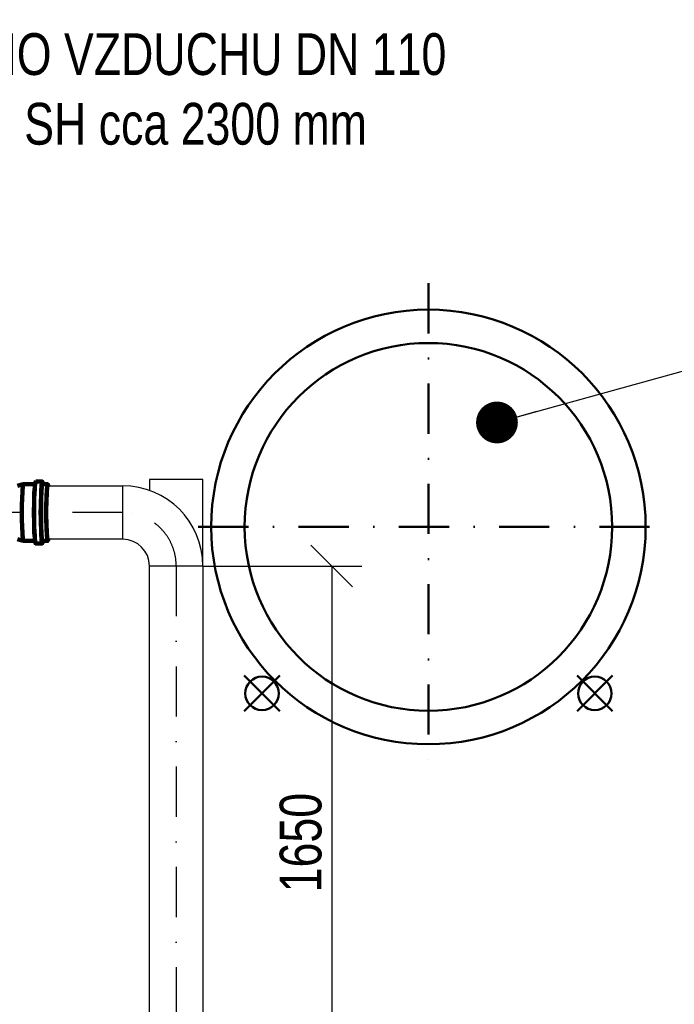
# Model space of a CAD drawing. Header units: millimetres. Extents: x -41968 to 54113, y -9946 to 101810.
# Tile 171 of 174: x -4694 to -2735, y 90757 to 93702. Entities that reach past the tile are written whole.
import ezdxf

# ---------------------------------------------------------------- set-up
doc = ezdxf.new("R2010")
doc.units = ezdxf.units.MM
doc.linetypes.add('DASHDOT', pattern=[1, 0.5, -0.25, 0, -0.25])
for name, color, linetype, lineweight in [('P', 250, 'Continuous', 100), ('UT-kotle', 1, 'Continuous', 50), ('UT-stoupacky', 2, 'Continuous', 50), ('UT-texty_stredni', 7, 'Continuous', 25)]:
    doc.layers.add(name, color=color, linetype=linetype, lineweight=lineweight)
doc.layers.add('UT-komin', color=2, linetype='Continuous')
doc.layers.add('UT-koty', color=7, linetype='Continuous')
doc.styles.get("Standard").update_dxf_attribs({"font": 'ic-simplex.shx', "width": 0.8})
doc.dimstyles.new('CADKON', dxfattribs={"dimscale": 50, "dimtxt": 2.5, "dimasz": 2.5, "dimexe": 1.8, "dimexo": 0, "dimgap": 0.6, "dimtad": 1, "dimrnd": 10, "dimtxsty": 'Standard', "dimblk1": 'OBLIQUE', "dimblk2": 'OBLIQUE', "dimsah": 1, "dimcen": 2.5, "dimadec": 1, "dimazin": 2, "dimtfac": 1, "dimtdec": 4, "dimtix": 1, "dimtmove": 2, "dimatfit": 3, "dimldrblk": 'OPEN30', "dimfxl": 5, "dimtfill": 1, "dimtolj": 1, "dimarcsym": 0})

# ---------------------------------------------------------------- blocks, each defined once
blk = doc.blocks.new('_OBLIQUE')
at = {"color": 0, "linetype": 'ByBlock'}
blk.add_line((-0.5, -0.5), (0.5, 0.5), dxfattribs=at)
blk = doc.blocks.new('*D36923')
at = {"layer": 'Defpoints', "color": 0}
for p in [(-4145.4, 92068), (-4145.4, 90413.3), (-3759.8, 90413.3)]:
    blk.add_point(p, dxfattribs=at)
at = {"layer": 'UT-koty', "color": 0, "lineweight": -2, "ltscale": 10}
for p, q in [((-4145.4, 92068), (-3669.8, 92068)), ((-3759.8, 92068), (-3759.8, 90413.3)), ((-4145.4, 90413.3), (-3669.8, 90413.3))]:
    blk.add_line(p, q, dxfattribs=at)
at = {"layer": 'UT-koty', "color": 0, "lineweight": -2, "xscale": 125, "yscale": 125, "zscale": 125}
for p, rotation in [((-3759.8, 92068), 90), ((-3759.8, 90413.3), 270)]:
    blk.add_blockref('_OBLIQUE', p, dxfattribs=dict(at, rotation=rotation))
at = {"layer": 'UT-koty', "color": 0, "ltscale": 10, "insert": (-3852.3, 91240.7), "char_height": 125, "attachment_point": 5, "rotation": 90, "bg_fill": 3, "box_fill_scale": 1.1, "bg_fill_color": 256, "bg_fill_true_color": 13158600, "bg_fill_transparency": 0}
blk.add_mtext('\\A1;1650', dxfattribs=at)
blk = doc.blocks.new('_Open30')
at = {"color": 0, "lineweight": -2}
for p, q in [((-1, 0.268), (0, 0)), ((0, 0), (-1, -0.268)), ((0, 0), (-1, 0))]:
    blk.add_line(p, q, dxfattribs=at)
blk = doc.blocks.new('*U36925')
at = {"color": 0, "linetype": 'ByBlock', "lineweight": -2, "ltscale": 10}
for p, q in [((0, 75), (0, -75)), ((-75, 0), (75, 0))]:
    blk.add_line(p, q, dxfattribs=at)
blk.add_circle((0, 0), 50, dxfattribs=at)

msp = doc.modelspace()

# ---------------------------------------------------------------- linework, layer by layer
at = {"layer": 'P', "color": 2, "linetype": 'Continuous'}
for points in [[(-4682.828, 92312.728), (-4699.886, 92308.022)], [(-4682.828, 92312.728), (-4682.828, 92312.728), (-4682.828, 92312.14), (-4683.416, 92310.963), (-4684.004, 92309.787), (-4684.004, 92308.022), (-4684.592, 92306.258), (-4684.592, 92303.905), (-4684.592, 92300.964), (-4685.18, 92298.023), (-4685.18, 92294.493), (-4685.769, 92290.964), (-4685.769, 92286.846), (-4685.769, 92282.141), (-4686.357, 92278.023), (-4686.357, 92262.729), (-4686.945, 92256.847), (-4686.945, 92250.965), (-4687.533, 92245.671), (-4687.533, 92228.024)], [(-4682.828, 92312.728), (-4682.828, 92312.728)], [(-4648.122, 92312.728), (-4682.828, 92312.728)], [(-4651.064, 92228.024), (-4651.064, 92239.789), (-4650.475, 92246.259), (-4650.475, 92268.611), (-4649.887, 92274.494), (-4649.887, 92279.199), (-4649.887, 92289.199), (-4649.299, 92293.317), (-4649.299, 92297.434), (-4648.711, 92300.964), (-4648.122, 92305.081), (-4648.122, 92307.434), (-4648.122, 92309.787), (-4648.122, 92312.728), (-4647.534, 92313.905), (-4646.946, 92315.669), (-4646.946, 92317.434)], [(-4646.946, 92312.728), (-4647.534, 92310.375), (-4648.122, 92307.434), (-4648.122, 92304.493), (-4648.122, 92300.964), (-4648.122, 92297.434), (-4648.711, 92293.905), (-4649.299, 92289.787), (-4649.299, 92280.964), (-4649.887, 92275.67), (-4649.887, 92265.67), (-4649.887, 92260.376), (-4649.887, 92249.2), (-4650.475, 92243.906), (-4650.475, 92228.024)], [(-4646.946, 92317.434), (-4646.946, 92318.61), (-4646.946, 92319.199), (-4646.358, 92319.787), (-4645.77, 92320.375)], [(-4646.358, 92318.61), (-4646.946, 92318.022)], [(-4646.946, 92318.022), (-4646.946, 92316.846), (-4646.946, 92315.081), (-4646.946, 92312.728)], [(-4645.181, 92320.375), (-4645.77, 92319.787), (-4646.358, 92318.61)], [(-4645.77, 92320.375), (-4645.181, 92320.375)], [(-4626.358, 92320.375), (-4645.181, 92320.375)], [(-4626.358, 92320.375), (-4626.358, 92319.787), (-4626.946, 92318.61), (-4626.946, 92318.022), (-4627.535, 92316.846), (-4627.535, 92315.081), (-4628.123, 92312.728), (-4628.123, 92310.375), (-4628.711, 92307.434), (-4628.711, 92304.493), (-4628.711, 92300.964), (-4629.299, 92297.434), (-4629.299, 92293.317), (-4629.888, 92289.787), (-4629.888, 92285.082), (-4629.888, 92270.376), (-4630.476, 92265.67), (-4630.476, 92238.612), (-4631.064, 92233.318), (-4631.064, 92228.024)], [(-4628.123, 92306.846), (-4628.123, 92303.905), (-4628.711, 92300.375), (-4628.711, 92297.434), (-4628.711, 92293.317), (-4629.299, 92289.199), (-4629.299, 92280.376), (-4629.888, 92275.082), (-4629.888, 92270.376), (-4629.888, 92265.082), (-4629.888, 92238.612), (-4630.476, 92233.318), (-4630.476, 92228.024)], [(-4625.77, 92312.728), (-4625.77, 92312.728), (-4625.77, 92312.14), (-4626.358, 92310.963), (-4626.946, 92309.787), (-4626.946, 92308.022), (-4626.946, 92306.258), (-4627.535, 92303.905), (-4627.535, 92300.964), (-4628.123, 92298.023), (-4628.123, 92294.493), (-4628.711, 92290.964), (-4628.711, 92286.846), (-4628.711, 92282.141), (-4629.299, 92278.023), (-4629.299, 92267.435), (-4629.888, 92262.729), (-4629.888, 92250.965), (-4629.888, 92245.671), (-4629.888, 92228.024)], [(-4626.946, 92317.434), (-4626.946, 92316.257), (-4626.946, 92314.493), (-4627.535, 92312.728), (-4627.535, 92309.787), (-4628.123, 92306.846)], [(-4625.77, 92319.199), (-4626.358, 92318.61), (-4626.946, 92317.434)], [(-4626.358, 92320.375), (-4625.77, 92320.375), (-4625.77, 92319.787), (-4625.182, 92319.199), (-4625.182, 92318.61), (-4624.594, 92318.022), (-4624.005, 92317.434), (-4624.005, 92315.669), (-4624.005, 92313.905), (-4624.005, 92312.728)], [(-4624.594, 92317.434), (-4625.182, 92318.61), (-4625.182, 92319.199), (-4625.77, 92319.787), (-4625.77, 92319.787), (-4625.77, 92319.199)], [(-4609.888, 92312.728), (-4625.77, 92312.728)], [(-4624.005, 92312.728), (-4624.005, 92314.493), (-4624.005, 92316.257), (-4624.594, 92317.434)], [(-4609.888, 92312.728), (-4609.888, 92312.728), (-4610.476, 92312.14), (-4610.476, 92310.963), (-4611.064, 92309.787), (-4611.064, 92308.022), (-4611.653, 92306.258), (-4611.653, 92303.905), (-4611.653, 92300.964), (-4612.241, 92298.023), (-4612.241, 92294.493), (-4612.829, 92290.964), (-4612.829, 92286.846), (-4613.417, 92282.141), (-4613.417, 92278.023), (-4613.417, 92262.729), (-4614.006, 92256.847), (-4614.006, 92228.024)], [(-4609.888, 92308.022), (-4610.476, 92308.022), (-4610.476, 92307.434), (-4610.476, 92306.258), (-4611.064, 92305.081), (-4611.653, 92302.728), (-4611.653, 92300.375), (-4611.653, 92297.434), (-4612.241, 92294.493), (-4612.241, 92290.964), (-4612.829, 92286.846), (-4612.829, 92278.023), (-4613.417, 92273.317), (-4613.417, 92268.023), (-4613.417, 92251.553), (-4614.006, 92246.259), (-4614.006, 92228.024)], [(-4608.712, 92308.022), (-4608.712, 92309.787), (-4608.712, 92310.963), (-4609.3, 92312.14), (-4609.888, 92312.728), (-4609.888, 92312.728)], [(-4609.3, 92308.022), (-4609.888, 92308.022)], [(-4682.828, 92143.32), (-4682.828, 92143.32), (-4682.828, 92143.908), (-4683.416, 92144.497), (-4684.004, 92146.261), (-4684.004, 92147.438), (-4684.592, 92149.202), (-4684.592, 92152.143), (-4684.592, 92155.085), (-4685.18, 92158.026), (-4685.18, 92161.555), (-4685.769, 92165.084), (-4685.769, 92169.202), (-4685.769, 92173.319), (-4686.357, 92178.025), (-4686.357, 92193.319), (-4686.945, 92199.201), (-4686.945, 92204.495), (-4687.533, 92210.377), (-4687.533, 92228.024)], [(-4648.122, 92143.32), (-4648.122, 92145.673), (-4648.122, 92148.026), (-4648.122, 92150.967), (-4648.711, 92154.496), (-4649.299, 92158.614), (-4649.299, 92162.731), (-4649.887, 92166.849), (-4649.887, 92176.261), (-4649.887, 92181.555), (-4650.475, 92186.849), (-4650.475, 92209.789), (-4651.064, 92215.671), (-4651.064, 92228.024)], [(-4650.475, 92228.024), (-4650.475, 92212.142), (-4649.887, 92206.848), (-4649.887, 92195.672), (-4649.887, 92190.378), (-4649.887, 92179.79), (-4649.299, 92175.084), (-4649.299, 92166.261), (-4648.711, 92162.143), (-4648.122, 92158.614), (-4648.122, 92154.496), (-4648.122, 92150.967), (-4648.122, 92148.026), (-4647.534, 92145.673), (-4646.946, 92143.32)], [(-4631.064, 92228.024), (-4631.064, 92222.73), (-4630.476, 92217.436), (-4630.476, 92190.378), (-4629.888, 92185.084), (-4629.888, 92170.378), (-4629.888, 92166.261), (-4629.299, 92162.143), (-4629.299, 92158.614), (-4628.711, 92154.496), (-4628.711, 92150.967), (-4628.711, 92148.026), (-4628.123, 92145.673), (-4628.123, 92143.32), (-4627.535, 92140.967), (-4627.535, 92139.203), (-4626.946, 92138.026), (-4626.946, 92136.85), (-4626.358, 92135.673), (-4626.358, 92135.673)], [(-4630.476, 92228.024), (-4630.476, 92222.73), (-4629.888, 92217.436), (-4629.888, 92190.378), (-4629.888, 92185.672), (-4629.888, 92180.378), (-4629.299, 92175.672), (-4629.299, 92166.849), (-4628.711, 92162.731), (-4628.711, 92158.614), (-4628.711, 92155.085), (-4628.123, 92152.143), (-4628.123, 92148.614)], [(-4625.77, 92143.32), (-4625.77, 92143.32), (-4625.77, 92143.908), (-4626.358, 92144.497), (-4626.946, 92146.261), (-4626.946, 92147.438), (-4626.946, 92149.202), (-4627.535, 92152.143), (-4627.535, 92155.085), (-4628.123, 92158.026), (-4628.123, 92161.555), (-4628.711, 92165.084), (-4628.711, 92169.202), (-4628.711, 92173.319), (-4629.299, 92178.025), (-4629.299, 92188.025), (-4629.888, 92193.319), (-4629.888, 92204.495), (-4629.888, 92210.377), (-4629.888, 92228.024)], [(-4609.888, 92143.32), (-4609.888, 92143.32), (-4610.476, 92143.908), (-4610.476, 92144.497), (-4611.064, 92146.261), (-4611.064, 92147.438), (-4611.653, 92149.202), (-4611.653, 92152.143), (-4611.653, 92155.085), (-4612.241, 92158.026), (-4612.241, 92161.555), (-4612.829, 92165.084), (-4612.829, 92169.202), (-4613.417, 92173.319), (-4613.417, 92178.025), (-4613.417, 92193.319), (-4614.006, 92199.201), (-4614.006, 92228.024)], [(-4609.888, 92147.438), (-4610.476, 92148.026), (-4610.476, 92148.614), (-4610.476, 92149.202), (-4611.064, 92150.967), (-4611.653, 92153.32), (-4611.653, 92155.673), (-4611.653, 92158.614), (-4612.241, 92161.555), (-4612.241, 92165.084), (-4612.829, 92169.202), (-4612.829, 92178.025), (-4613.417, 92182.731), (-4613.417, 92188.025), (-4613.417, 92203.907), (-4614.006, 92209.789), (-4614.006, 92228.024)], [(-4682.828, 92143.32), (-4699.886, 92148.026)], [(-4648.122, 92143.32), (-4682.828, 92143.32)], [(-4682.828, 92143.32), (-4682.828, 92143.32)], [(-4645.181, 92135.673), (-4645.77, 92135.673), (-4646.358, 92135.673), (-4646.946, 92136.85), (-4646.946, 92137.438), (-4646.946, 92138.026), (-4646.946, 92140.379), (-4647.534, 92141.555), (-4648.122, 92143.32)], [(-4646.946, 92143.32), (-4646.946, 92140.967), (-4646.946, 92139.203), (-4646.946, 92138.026), (-4646.358, 92136.85), (-4645.77, 92135.673), (-4645.181, 92135.673), (-4645.181, 92135.673)], [(-4645.181, 92135.673), (-4645.181, 92135.673)], [(-4626.358, 92135.673), (-4645.181, 92135.673)], [(-4628.123, 92148.614), (-4627.535, 92146.261), (-4627.535, 92143.32), (-4626.946, 92141.555), (-4626.946, 92139.791), (-4626.946, 92138.614)], [(-4626.946, 92138.614), (-4626.358, 92137.438), (-4625.77, 92136.85), (-4625.77, 92136.261), (-4625.77, 92136.261), (-4625.182, 92136.85)], [(-4626.358, 92135.673), (-4626.358, 92135.673)], [(-4625.77, 92135.673), (-4625.77, 92135.673), (-4626.358, 92135.673)], [(-4609.888, 92143.32), (-4625.77, 92143.32)], [(-4624.005, 92143.32), (-4624.005, 92141.555), (-4624.005, 92140.379), (-4624.005, 92139.203), (-4624.594, 92138.026), (-4625.182, 92137.438), (-4625.182, 92136.85), (-4625.77, 92135.673), (-4625.77, 92135.673)], [(-4625.182, 92136.85), (-4625.182, 92137.438), (-4624.594, 92138.614)], [(-4624.594, 92138.614), (-4624.005, 92139.791), (-4624.005, 92141.555), (-4624.005, 92143.32)], [(-4609.3, 92148.026), (-4609.3, 92148.026), (-4609.888, 92147.438)], [(-4608.712, 92148.026), (-4608.712, 92146.261), (-4608.712, 92144.497), (-4609.3, 92143.908), (-4609.888, 92143.32), (-4609.888, 92143.32)]]:
    msp.add_lwpolyline(points, dxfattribs=at)
at = {"layer": 'UT-komin', "linetype": 'ByBlock', "lineweight": -2, "ltscale": 10}
for p, q in [((-4614.003, 92308.024), (-4385.353, 92308.024)), ((-4614.003, 92148.024), (-4614.003, 92308.024)), ((-4385.353, 92148.024), (-4385.353, 92308.024)), ((-4385.353, 92148.024), (-4385.353, 92308.024)), ((-4385.353, 92148.024), (-4614.003, 92148.024)), ((-4145.353, 92068.024), (-4305.353, 92068.024)), ((-4305.353, 90413.334), (-4305.353, 92068.024)), ((-4145.353, 92068.024), (-4305.353, 92068.024)), ((-4145.353, 92068.024), (-4145.353, 90413.334))]:
    msp.add_line(p, q, dxfattribs=at)
at = {"layer": 'UT-komin', "linetype": 'DASHDOT', "lineweight": 25, "ltscale": 300}
for p, q in [((-4385.353, 92228.024), (-5962.817, 92228.024)), ((-4225.353, 92068.024), (-4225.353, 90413.334))]:
    msp.add_line(p, q, dxfattribs=at)
at = {"layer": 'UT-komin', "linetype": 'ByBlock', "lineweight": -2, "ltscale": 10}
for radius in [240, 80]:
    msp.add_arc((-4385.353, 92068.024), radius, 0, 90, dxfattribs=at)
at = {"layer": 'UT-komin', "linetype": 'DASHDOT', "lineweight": 25, "ltscale": 300}
msp.add_arc((-4385.353, 92068.024), 160, 0, 90, dxfattribs=at)
at = {"layer": 'UT-kotle', "color": 2, "linetype": 'DASHDOT', "ltscale": 300}
for points in [[(-3470.63, 92914), (-3470.63, 91456)], [(-4159.13, 92185), (-2782.13, 92185)]]:
    msp.add_lwpolyline(points, dxfattribs=at)

# ---------------------------------------------------------------- block references
at = {"layer": 'UT-stoupacky', "ltscale": 10, "xscale": -1, "rotation": 224.9999999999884}
msp.add_blockref('*U36925', (-2972.687, 91687.057), dxfattribs=at)

# ---------------------------------------------------------------- texts
at = {"layer": 'UT-texty_stredni', "ltscale": 10, "insert": (-6106.858, 93661.82), "char_height": 125, "width": 3218.13171, "attachment_point": 1}
msp.add_mtext('PŘÍVOD SPALOVACÍHO VZDUCHU DN 110\\PVEDENO NAD SEBOU SH cca 2300 mm', dxfattribs=at)

# ---------------------------------------------------------------- leaders
at = {"layer": 'UT-texty_stredni', "ltscale": 10}
msp.add_leader([(-3265.466, 92497.441), (373.698, 93505.721)], dimstyle='CADKON', override={"dimscale": 1, "dimasz": 125, "dimtih": 0, "dimtoh": 0, "dimrnd": 0, "dimclrd": 0, "dimtix": 0, "dimtofl": 0, "dimldrblk": 'Dot'}, dxfattribs=at)

# ---------------------------------------------------------------- next in the draw order: dimensions: what is measured, and where the dimension line sits
at = {"layer": 'UT-koty', "ltscale": 10}
dim = msp.add_linear_dim(base=(-3759.775, 90413.334), p1=(-4145.353, 92068.024), p2=(-4145.353, 90413.334), angle=90, dimstyle='CADKON', dxfattribs=at)
dim.commit()
dim.dimension.update_dxf_attribs({"geometry": '*D36923', "text_midpoint": (-3852.275, 91240.679)})

# ---------------------------------------------------------------- next in the draw order: linework, layer by layer
at = {"layer": 'UT-komin', "ltscale": 10}
msp.add_lwpolyline([(-4145.353, 92068.024), (-4145.353, 92327.182), (-4305.353, 92327.182), (-4305.353, 92294.298)], dxfattribs=at)
at = {"layer": 'UT-kotle', "ltscale": 10}
msp.add_circle((-3470.63, 92185), 650, dxfattribs=at)
at = {"layer": 'UT-kotle', "color": 5, "ltscale": 10}
msp.add_circle((-3470.63, 92185), 550, dxfattribs=at)

# ---------------------------------------------------------------- next in the draw order: block references
at = {"layer": 'UT-stoupacky', "ltscale": 10, "rotation": 135.0000000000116}
msp.add_blockref('*U36925', (-3968.573, 91687.057), dxfattribs=at)

doc.saveas('drawing.dxf')
